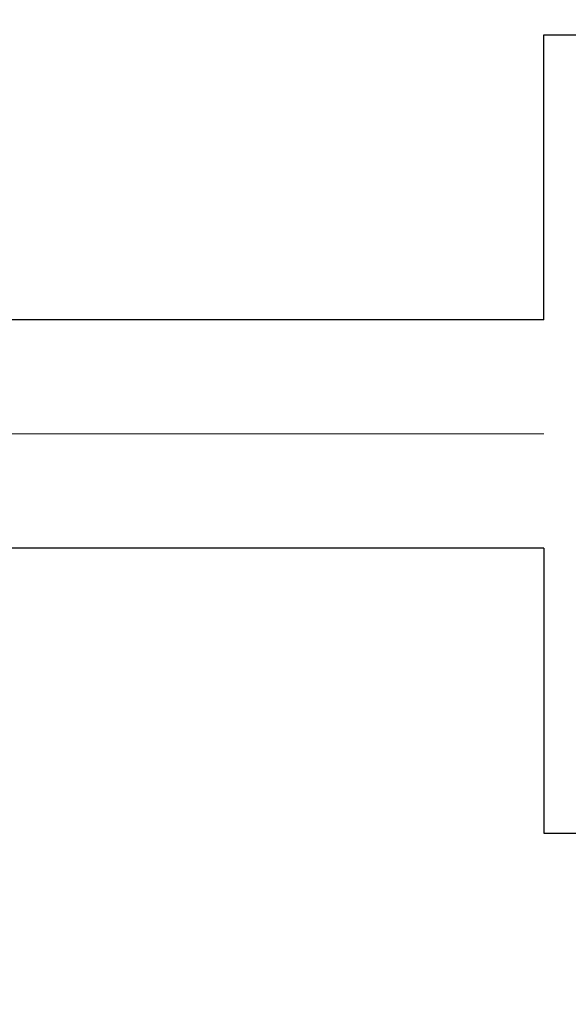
# Model space of a CAD drawing. Header units: millimetres. Extents: x 0 to 1076, y 0 to 742.
# Tile 46 of 127: x 128.71 to 133.52, y 482.5 to 491.13. Entities that reach past the tile are written whole.
import ezdxf

# ---------------------------------------------------------------- set-up
doc = ezdxf.new("R2010")
doc.units = ezdxf.units.MM
doc.header["$LTSCALE"] = 0.454724
doc.linetypes.add('CENTER', pattern=[50.8, 31.75, -6.35, 6.35, -6.35])
doc.layers.add('NoLayerName_001', color=7, linetype='Continuous')

msp = doc.modelspace()

# ---------------------------------------------------------------- linework, layer by layer
at = {"layer": 'NoLayerName_001', "color": 7, "linetype": 'Continuous', "lineweight": 25}
for p, q in [((133.3, 490.999939), (166.7, 490.999939)), ((133.3, 488.5), (133.3, 490.999939)), ((133.3, 488.5), (115, 488.5)), ((133.3, 486.5), (115, 486.5)), ((133.3, 486.5), (133.3, 484)), ((133.3, 484), (166.7, 484))]:
    msp.add_line(p, q, dxfattribs=at)
at = {"layer": 'NoLayerName_001', "color": 4, "linetype": 'CENTER', "lineweight": 13}
msp.add_line((133.3, 487.5), (75, 487.5), dxfattribs=at)
at = {"layer": 'NoLayerName_001', "color": 7, "linetype": 'Continuous', "lineweight": 25}
for radius, start, end in [(39.5, 318.3301343, 270.7246075), (38, 319.6850908, 271.4325437)]:
    msp.add_arc((150, 487.499924), radius, start, end, dxfattribs=at)

doc.saveas('drawing.dxf')
